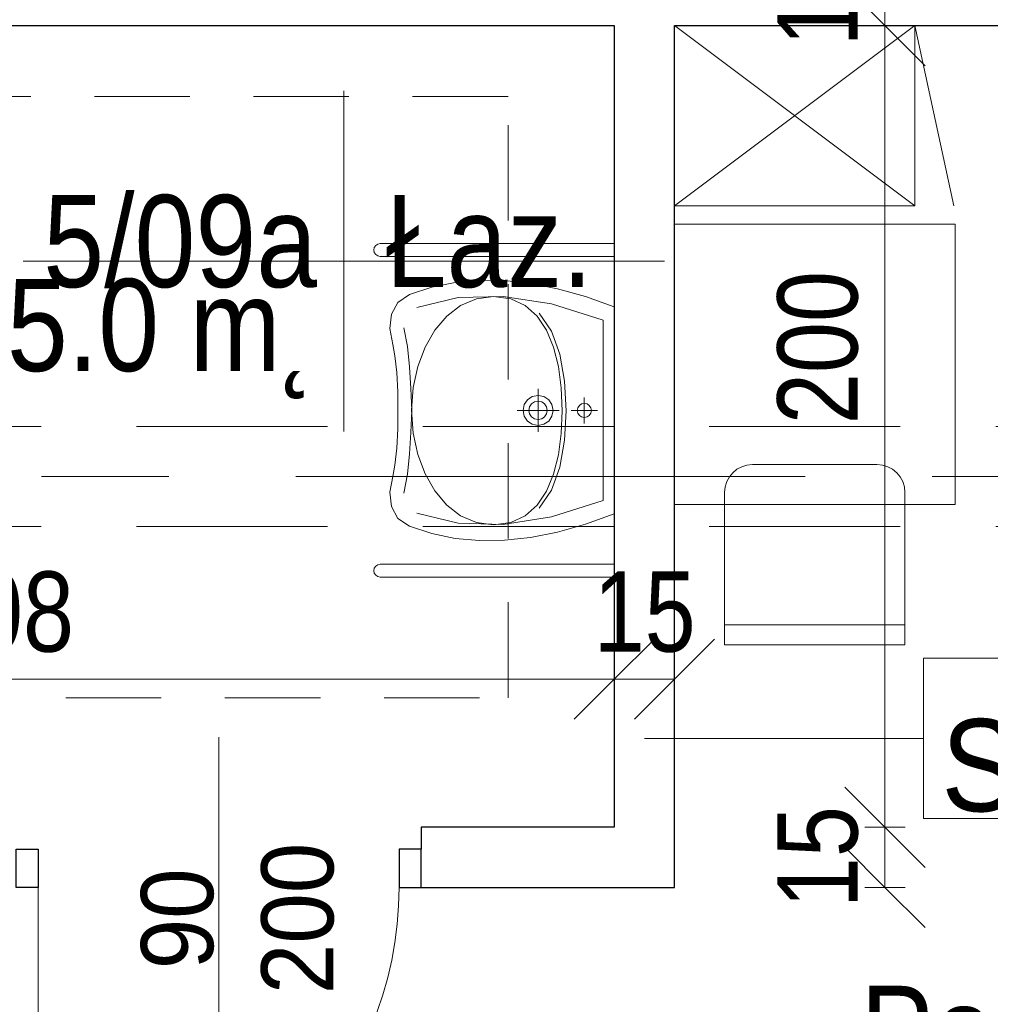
# Model space of a CAD drawing. Header units: centimetres. Extents: x -1631 to 21770, y -8842 to 3590.
# Tile 75 of 87: x 702 to 944, y 757 to 1002. Entities that reach past the tile are written whole.
import ezdxf

# ---------------------------------------------------------------- set-up
doc = ezdxf.new("R2010")
doc.units = ezdxf.units.CM
for name, pattern in [('Oś', [222.25, 127, -31.75, 31.75, -31.75]), ('Ponad', [39.688, 23.813, -15.875]), ('Ukryte', [71.438, 47.625, -23.813])]:
    doc.linetypes.add(name, pattern=pattern)
for name, color, linetype, lineweight in [('A-ANNO-DIMS', 211, 'Continuous', 13), ('A-ANNO-DIMS-100', 211, 'Continuous', 13), ('A-ANNO-NOTE', 131, 'Continuous', 9), ('A-AREA-IDEN', 2, 'Continuous', 13), ('A-DETL-GENF', 92, 'Continuous', 9), ('A-DETL-HDLN', 90, 'Ukryte', 9), ('A-DETL-MEDM', 33, 'Continuous', 13), ('A-DOOR', 31, 'Continuous', 13), ('A-FLOR-OVHD', 1, 'Ponad', 9), ('A-WALL', 113, 'Continuous', 13), ('A-WALL-IDEN', 211, 'Continuous', 13), ('I-FURN', 30, 'Continuous', 9), ('P-SANR-FIXT', 6, 'Continuous', 9), ('S-GRID', 1, 'Continuous', 13)]:
    doc.layers.add(name, color=color, linetype=linetype, lineweight=lineweight)
doc.styles.add('Arial', font='arial.ttf', dxfattribs={"width": 0.9, "height": 18})
doc.styles.add('Arial Narrow_5', font='ARIALN.TTF', dxfattribs={"height": 20})
doc.styles.add('Arial_11', font='arial.ttf', dxfattribs={"width": 0.85, "height": 23})
doc.styles.add('Arial_12', font='arial.ttf', dxfattribs={"width": 0.9, "height": 23})
doc.dimstyles.new('Diagonal_1_100__0__wewnętrzne_1', dxfattribs={"dimscale": 30.48, "dimtxt": 20.468619, "dimasz": 0.656168, "dimexe": 0.164042, "dimexo": 0.0625, "dimgap": 0.032808, "dimtad": 1, "dimdec": 0, "dimdsep": 46, "dimtxsty": 'Arial Narrow_5', "dimblk1": 'OBLIQUE', "dimblk2": 'OBLIQUE', "dimsah": 1, "dimcen": 0.09, "dimazin": 0, "dimtfac": 1, "dimtdec": 4, "dimtix": 1, "dimtmove": 0, "dimatfit": 3, "dimfxl": 0, "dimtvp": 1, "dimtolj": 1, "dimtzin": 0, "dimarcsym": 0})
doc.dimstyles.new('Diagonal_1_100__0__wewnętrzne_2', dxfattribs={"dimscale": 30.48, "dimtxt": 20.468619, "dimasz": 0.656168, "dimexe": 0.164042, "dimexo": 0.0625, "dimgap": 0.032808, "dimtad": 1, "dimdec": 0, "dimdsep": 46, "dimtxsty": 'Arial Narrow_5', "dimblk1": 'OBLIQUE', "dimblk2": 'OBLIQUE', "dimsah": 1, "dimcen": 0.09, "dimazin": 0, "dimtfac": 1, "dimtdec": 4, "dimtix": 1, "dimtmove": 2, "dimatfit": 3, "dimfxl": 0, "dimtvp": 1, "dimtolj": 1, "dimtzin": 0, "dimarcsym": 0})

# ---------------------------------------------------------------- blocks, each defined once
blk = doc.blocks.new('Blat - Blat-V2-5_piętro III __10_50 m_ - stan projektowany')
at = {"layer": 'I-FURN'}
for p, q in [((0, 0), (70, 0)), ((70, 0), (70, -70)), ((70, -70), (0, -70))]:
    blk.add_line(p, q, dxfattribs=at)
blk = doc.blocks.new('DRZWI 1S - automatyczna etykieta - Drzwi 90 _łazienkowe_-2364279-5_piętro III __10_50 m_ - stan projektowany')
at = {"layer": 'A-DETL-GENF'}
for p, q in [((-50.5, 7.5), (-50.5, -2)), ((-45, 7.5), (-50.5, 7.5)), ((-45, -2), (-45, 7.5)), ((50.5, 7.5), (45, 7.5)), ((45, 7.5), (45, -2)), ((50.5, -2), (50.5, 7.5)), ((-50.5, -2), (-45, -2)), ((45, -2), (50.5, -2))]:
    blk.add_line(p, q, dxfattribs=at)
at = {"layer": 'A-DETL-MEDM', "lineweight": 25}
for p, q in [((-45, 7.5), (-50.5, 7.5)), ((-50.5, 7.5), (-50.5, -2)), ((-45, -2), (-45, 7.5)), ((45, -2), (45, 7.5)), ((45, 7.5), (50.5, 7.5)), ((50.5, 7.5), (50.5, -2)), ((-50.5, -2), (-45, -2)), ((50.5, -2), (45, -2))]:
    blk.add_line(p, q, dxfattribs=at)
at = {"layer": 'A-DOOR'}
blk.add_line((45, 7.5), (45, 97.5), dxfattribs=at)
blk.add_arc((45, 7.5), 90, 90, 180, dxfattribs=at)
blk = doc.blocks.new('umywalka dla N_65x56 koło - Type 1-2359174-5_piętro III __10_50 m_ - stan projektowany')
at = {"layer": 'P-SANR-FIXT'}
for p, q in [((-29.1, 65.9), (-29.1, 7.5)), ((-25.9, 65.9), (-25.9, 7.5)), ((50.9, 65.9), (50.9, 7.5)), ((54.1, 7.5), (54.1, 65.9)), ((-14.43, 61.47), (-16.38, 58.62)), ((-11.49, 63.08), (-14.43, 61.47)), ((-7.9, 63.51), (-11.49, 63.08)), ((-3.96, 62.78), (-7.9, 63.51)), ((-1.14, 62.22), (-3.96, 62.78)), ((3.08, 61.79), (-1.14, 62.22)), ((7.9, 61.54), (3.08, 61.79)), ((12.5, 61.51), (7.9, 61.54)), ((17.1, 61.54), (12.5, 61.51)), ((21.92, 61.79), (17.1, 61.54)), ((26.14, 62.22), (21.92, 61.79)), ((28.96, 62.78), (26.14, 62.22)), ((32.9, 63.51), (28.96, 62.78)), ((36.49, 63.08), (32.9, 63.51)), ((39.43, 61.47), (36.49, 63.08)), ((41.38, 58.62), (39.43, 61.47)), ((-8.14, 60.01), (-3.44, 59.13)), ((-3.44, 59.13), (1.64, 58.58)), ((23.33, 58.58), (28.41, 59.13)), ((28.41, 59.13), (33.11, 60.01)), ((-16.38, 58.62), (-18.22, 53.01)), ((-13.17, 56.78), (-15.64, 46.48)), ((1.52, 56.54), (-3.33, 54.72)), ((6.84, 57.67), (1.52, 56.54)), ((1.64, 58.58), (6.99, 58.24)), ((12.52, 58.06), (6.84, 57.67)), ((6.99, 58.24), (12.48, 58.02)), ((12.48, 58.02), (17.98, 58.24)), ((18.18, 57.67), (12.52, 58.06)), ((17.98, 58.24), (23.33, 58.58)), ((23.49, 56.54), (18.18, 57.67)), ((28.31, 54.72), (23.49, 56.54)), ((40.64, 46.48), (38.17, 56.78)), ((43.22, 53.01), (41.38, 58.62)), ((-3.33, 54.72), (-7.59, 52.29)), ((32.54, 52.29), (28.31, 54.72)), ((-18.22, 53.01), (-19.42, 47.19)), ((-7.59, 52.29), (-11.11, 49.31)), ((36.03, 49.31), (32.54, 52.29)), ((44.42, 47.19), (43.22, 53.01)), ((-11.11, 49.31), (-13.79, 45.83)), ((38.68, 45.83), (36.03, 49.31)), ((-19.42, 47.19), (-19.97, 41.14)), ((44.97, 41.14), (44.42, 47.19)), ((-15.64, 46.48), (-15.95, 35.24)), ((-13.79, 45.83), (-15.49, 41.92)), ((40.36, 41.92), (38.68, 45.83)), ((40.95, 35.24), (40.64, 46.48)), ((-15.49, 41.92), (-16.08, 37.64)), ((40.95, 37.64), (40.36, 41.92)), ((-19.97, 41.14), (-19.89, 34.88)), ((44.89, 34.88), (44.97, 41.14)), ((-16.08, 37.64), (-15.49, 33.33)), ((40.36, 33.33), (40.95, 37.64)), ((-19.89, 34.88), (-19.18, 28.39)), ((-15.95, 35.24), (-14.09, 23.15)), ((39.09, 23.15), (40.95, 35.24)), ((44.18, 28.39), (44.89, 34.88)), ((-15.49, 33.33), (-13.8, 29.72)), ((38.67, 29.72), (40.36, 33.33)), ((-13.8, 29.72), (-11.14, 26.76)), ((9.85, 29.16), (11.04, 29.97)), ((11.04, 29.97), (12.5, 30.26)), ((12.5, 31.76), (12.5, 21.26)), ((12.5, 30.26), (13.96, 29.97)), ((13.96, 29.97), (15.15, 29.16)), ((36.01, 26.76), (38.67, 29.72)), ((-19.18, 28.39), (-17.85, 21.67)), ((8.75, 26.51), (9.04, 27.97)), ((9.04, 27.97), (9.85, 29.16)), ((10.2, 26.51), (10.38, 27.41)), ((10.38, 27.41), (10.87, 28.14)), ((10.87, 28.14), (11.61, 28.63)), ((11.61, 28.63), (12.5, 28.81)), ((12.5, 28.81), (13.39, 28.63)), ((13.39, 28.63), (14.13, 28.14)), ((14.13, 28.14), (14.62, 27.41)), ((14.62, 27.41), (14.8, 26.51)), ((15.15, 29.16), (15.96, 27.97)), ((15.96, 27.97), (16.25, 26.51)), ((42.85, 21.67), (44.18, 28.39)), ((-7.38, 23.21), (-11.89, 26.24)), ((-11.14, 26.76), (-7.63, 24.42)), ((7.16, 26.51), (17.84, 26.51)), ((9.04, 25.06), (8.75, 26.51)), ((9.85, 23.86), (9.04, 25.06)), ((10.38, 25.62), (10.2, 26.51)), ((10.87, 24.89), (10.38, 25.62)), ((11.61, 24.39), (10.87, 24.89)), ((14.13, 24.89), (13.39, 24.39)), ((14.62, 25.62), (14.13, 24.89)), ((14.8, 26.51), (14.62, 25.62)), ((15.96, 25.06), (15.15, 23.86)), ((16.25, 26.51), (15.96, 25.06)), ((36.76, 26.24), (32.25, 23.21)), ((32.5, 24.42), (36.01, 26.76)), ((-14.09, 23.15), (-10.01, 10.3)), ((-7.63, 24.42), (-3.39, 22.67)), ((-1.64, 21.13), (-7.38, 23.21)), ((-3.39, 22.67), (1.45, 21.46)), ((11.04, 23.06), (9.85, 23.86)), ((12.5, 22.76), (11.04, 23.06)), ((12.5, 24.21), (11.61, 24.39)), ((13.39, 24.39), (12.5, 24.21)), ((13.96, 23.06), (12.5, 22.76)), ((15.15, 23.86), (13.96, 23.06)), ((23.42, 21.46), (28.26, 22.67)), ((32.25, 23.21), (26.51, 21.13)), ((28.26, 22.67), (32.5, 24.42)), ((35.01, 10.3), (39.09, 23.15)), ((-17.85, 21.67), (-15.89, 14.7)), ((5.06, 19.92), (-1.64, 21.13)), ((1.45, 21.46), (6.76, 20.76)), ((12.43, 19.54), (5.06, 19.92)), ((6.76, 20.76), (12.43, 20.54)), ((12.43, 20.54), (18.1, 20.76)), ((19.81, 19.92), (12.43, 19.54)), ((18.1, 20.76), (23.42, 21.46)), ((26.51, 21.13), (19.81, 19.92)), ((40.89, 14.7), (42.85, 21.67)), ((12.5, 18.23), (12.5, 11.72)), ((15.75, 14.98), (9.25, 14.98)), ((10.75, 14.98), (10.89, 15.66)), ((10.89, 14.3), (10.75, 14.98)), ((10.89, 15.66), (11.26, 16.21)), ((11.26, 16.21), (11.82, 16.59)), ((11.82, 16.59), (12.5, 16.73)), ((12.5, 16.73), (13.18, 16.59)), ((13.18, 16.59), (13.74, 16.21)), ((13.74, 16.21), (14.11, 15.66)), ((14.11, 15.66), (14.25, 14.98)), ((14.25, 14.98), (14.11, 14.3)), ((-15.89, 14.7), (-13.31, 7.5)), ((11.26, 13.74), (10.89, 14.3)), ((11.82, 13.36), (11.26, 13.74)), ((12.5, 13.22), (11.82, 13.36)), ((13.18, 13.36), (12.5, 13.22)), ((13.74, 13.74), (13.18, 13.36)), ((14.11, 14.3), (13.74, 13.74)), ((38.31, 7.5), (40.89, 14.7)), ((-10.01, 10.3), (12.5, 10.3)), ((12.5, 10.3), (35.01, 10.3))]:
    blk.add_line(p, q, dxfattribs=at)
for centre in [(-27.5, 65.9), (52.5, 65.9)]:
    blk.add_arc(centre, 1.6, 360, 180, dxfattribs=at)
blk = doc.blocks.new('krzesło - krzesło-1270919-5_piętro III __10_50 m_ - stan projektowany')
at = {"layer": 'I-FURN'}
for p, q in [((-15.5, 22.5), (15.5, 22.5)), ((-22.5, -22.5), (-22.5, 15.5)), ((22.5, 15.5), (22.5, -22.5)), ((22.5, -17.5), (-22.5, -17.5)), ((22.5, -22.5), (-22.5, -22.5))]:
    blk.add_line(p, q, dxfattribs=at)
for centre, start, end in [((-15.5, 15.5), 90, 180), ((15.5, 15.5), 360, 90)]:
    blk.add_arc(centre, 7, start, end, dxfattribs=at)
blk = doc.blocks.new('szafka szatniowa - szafki bez siedziska-1349188-5_piętro III __10_50 m_ - stan projektowany')
at = {"layer": 'I-FURN'}
for p, q in [((-22.5, 60), (22.5, 69.71)), ((22.5, 0), (-22.5, 60)), ((22.5, 60), (-22.5, 0)), ((-22.5, 60), (22.5, 60)), ((22.5, 60), (22.5, 0))]:
    blk.add_line(p, q, dxfattribs=at)
blk = doc.blocks.new('DIMBLOCK95-5_piętro III __10_50 m_ - stan projektowany')
at = {"layer": 'A-ANNO-DIMS-100', "transparency": 16777216}
for p, q in [((917.9, 800.83), (907.9, 810.83)), ((912.9, 800.83), (922.9, 800.83)), ((917.9, 800.83), (912.9, 800.83)), ((917.9, 785.83), (917.9, 800.83)), ((917.9, 800.83), (927.9, 790.83)), ((917.9, 785.83), (907.9, 795.83)), ((912.9, 785.83), (922.9, 785.83)), ((917.9, 785.83), (912.9, 785.83)), ((917.9, 785.83), (927.9, 775.83))]:
    blk.add_line(p, q, dxfattribs=at)
at = {"layer": 'A-ANNO-DIMS-100', "color": 0, "transparency": 16777216, "insert": (891.05, 780.65), "char_height": 20, "width": 30.4105, "attachment_point": 1, "rotation": 90, "line_spacing_factor": 0.974696, "style": 'Arial Narrow_5'}
blk.add_mtext('15', dxfattribs=at)
blk = doc.blocks.new('_Oblique')
at = {"color": 0, "linetype": 'ByBlock', "lineweight": -2}
blk.add_line((-0.5, -0.5), (0.5, 0.5), dxfattribs=at)
blk = doc.blocks.new('DIMBLOCK96-5_piętro III __10_50 m_ - stan projektowany')
at = {"layer": 'A-ANNO-DIMS-100', "transparency": 16777216}
for p, q in [((917.9, 1000.83), (907.9, 1010.83)), ((912.9, 1000.83), (922.9, 1000.83)), ((917.9, 1000.83), (912.9, 1000.83)), ((917.9, 800.83), (917.9, 1000.83)), ((917.9, 1000.83), (927.9, 990.83)), ((917.9, 800.83), (907.9, 810.83)), ((912.9, 800.83), (922.9, 800.83)), ((917.9, 800.83), (912.9, 800.83)), ((917.9, 800.83), (927.9, 790.83))]:
    blk.add_line(p, q, dxfattribs=at)
at = {"layer": 'A-ANNO-DIMS-100', "color": 0, "transparency": 16777216, "insert": (891.05, 901.39), "char_height": 20, "width": 45.6158, "attachment_point": 1, "rotation": 90, "line_spacing_factor": 0.974696, "style": 'Arial Narrow_5'}
blk.add_mtext('200', dxfattribs=at)
blk = doc.blocks.new('DIMBLOCK97-5_piętro III __10_50 m_ - stan projektowany')
at = {"layer": 'A-ANNO-DIMS-100', "transparency": 16777216}
for p, q in [((917.9, 1015.83), (907.9, 1025.83)), ((912.9, 1015.83), (922.9, 1015.83)), ((917.9, 1015.83), (912.9, 1015.83)), ((917.9, 1000.83), (917.9, 1015.83)), ((917.9, 1015.83), (927.9, 1005.83)), ((917.9, 1000.83), (907.9, 1010.83)), ((912.9, 1000.83), (922.9, 1000.83)), ((917.9, 1000.83), (912.9, 1000.83)), ((917.9, 1000.83), (927.9, 990.83))]:
    blk.add_line(p, q, dxfattribs=at)
at = {"layer": 'A-ANNO-DIMS-100', "color": 0, "transparency": 16777216, "insert": (891.05, 995.65), "char_height": 20, "width": 30.4105, "attachment_point": 1, "rotation": 90, "line_spacing_factor": 0.974696, "style": 'Arial Narrow_5'}
blk.add_mtext('15', dxfattribs=at)
blk = doc.blocks.new('METKA_POMIESZCZENIA2 - Rozbudowana krótka - bez ramki-2403173-5_piętro III __10_50 m_ - stan projektowany')
at = {"layer": 'A-AREA-IDEN'}
for p, q in [((0, 0.425), (0, 0)), ((0.0976, 0), (-0.8, 0)), ((-0.8, 0), (0.8, 0)), ((0, 0), (0, -0.425))]:
    blk.add_line(p, q, dxfattribs=at)
blk = doc.blocks.new('DIMBLOCK202-5_piętro III __10_50 m_ - stan projektowany')
at = {"layer": 'A-ANNO-DIMS-100', "transparency": 16777216}
for p, q in [((850.38, 837.79), (860.38, 847.79)), ((865.38, 837.79), (875.38, 847.79)), ((850.38, 832.79), (850.38, 842.79)), ((865.38, 832.79), (865.38, 842.79)), ((850.38, 837.79), (840.38, 827.79)), ((865.38, 837.79), (850.38, 837.79)), ((850.38, 837.79), (850.38, 832.79)), ((865.38, 837.79), (855.38, 827.79)), ((865.38, 837.79), (865.38, 832.79))]:
    blk.add_line(p, q, dxfattribs=at)
at = {"layer": 'A-ANNO-DIMS-100', "color": 0, "transparency": 16777216, "insert": (845.21, 864.64), "char_height": 20, "width": 30.4105, "attachment_point": 1, "line_spacing_factor": 0.974696, "style": 'Arial Narrow_5'}
blk.add_mtext('15', dxfattribs=at)
blk = doc.blocks.new('DIMBLOCK203-5_piętro III __10_50 m_ - stan projektowany')
at = {"layer": 'A-ANNO-DIMS-100', "transparency": 16777216}
for p, q in [((542.38, 837.79), (552.38, 847.79)), ((850.38, 837.79), (860.38, 847.79)), ((542.38, 832.79), (542.38, 842.79)), ((850.38, 832.79), (850.38, 842.79)), ((542.38, 837.79), (532.38, 827.79)), ((850.38, 837.79), (542.38, 837.79)), ((542.38, 837.79), (542.38, 832.79)), ((850.38, 837.79), (840.38, 827.79)), ((850.38, 837.79), (850.38, 832.79))]:
    blk.add_line(p, q, dxfattribs=at)
at = {"layer": 'A-ANNO-DIMS-100', "color": 0, "transparency": 16777216, "insert": (677.37, 864.64), "char_height": 20, "width": 45.6158, "attachment_point": 1, "line_spacing_factor": 0.974696, "style": 'Arial Narrow_5'}
blk.add_mtext('308', dxfattribs=at)
blk = doc.blocks.new('ET sciana_AT7 - 10mm-2270614-5_piętro III __10_50 m_ - stan projektowany')
at = {"layer": 'A-WALL-IDEN'}
for p, q in [((-0.4, 0.196875), (0.4, 0.196875)), ((-0.4, -0.203125), (-0.4, 0.196875)), ((0.4, 0.196875), (0.4, -0.203125)), ((-0.4, -0.203125), (0.4, -0.203125))]:
    blk.add_line(p, q, dxfattribs=at)

msp = doc.modelspace()

# ---------------------------------------------------------------- linework, layer by layer
at = {"layer": 'A-ANNO-NOTE', "lineweight": 13}
msp.add_line((751.68, 823.33), (751.68, 733.33), dxfattribs=at)
msp.add_line((751.68, 823.33), (751.68, 733.33), dxfattribs=at)
at = {"layer": 'A-DETL-HDLN'}
for p, q in [((-1197.62, 900.83), (1172.38, 900.83)), ((-1197.62, 875.83), (1172.38, 875.83))]:
    msp.add_line(p, q, dxfattribs=at)
at = {"layer": 'A-FLOR-OVHD'}
for p, q in [((823.87, 983.15), (673.87, 983.15)), ((823.87, 833.15), (823.87, 983.15)), ((673.87, 833.15), (823.87, 833.15))]:
    msp.add_line(p, q, dxfattribs=at)
at = {"layer": 'A-WALL', "color": 7, "lineweight": 25}
for p, q in [((602.38, 1000.83), (850.38, 1000.83)), ((850.38, 1000.83), (850.38, 800.83)), ((865.38, 785.83), (865.38, 1000.83)), ((865.38, 1000.83), (1203.38, 1000.83)), ((850.38, 800.83), (802.18, 800.83)), ((802.18, 800.83), (802.18, 795.33)), ((802.18, 785.83), (865.38, 785.83))]:
    msp.add_line(p, q, dxfattribs=at)
at = {"layer": 'A-WALL-IDEN'}
msp.add_line((857.88, 823), (927.51, 823), dxfattribs=at)
at = {"layer": 'S-GRID', "linetype": 'Oś'}
msp.add_line((1342.46, 888.33), (-1368.76, 888.33), dxfattribs=at)

# ---------------------------------------------------------------- block references
at = {"layer": 'A-AREA-IDEN', "xscale": 99.99999999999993, "yscale": 99.99999999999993, "zscale": 99.99999999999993}
msp.add_blockref('METKA_POMIESZCZENIA2 - Rozbudowana krótka - bez ramki-2403173-5_piętro III __10_50 m_ - stan projektowany', (782.91, 942.03), dxfattribs=at)
at = {"layer": 'A-DOOR', "rotation": 180}
msp.add_blockref('DRZWI 1S - automatyczna etykieta - Drzwi 90 _łazienkowe_-2364279-5_piętro III __10_50 m_ - stan projektowany', (751.68, 793.33), dxfattribs=at)
at = {"layer": 'A-WALL-IDEN', "xscale": 99.99999999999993, "yscale": 99.99999999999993, "zscale": 99.99999999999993}
msp.add_blockref('ET sciana_AT7 - 10mm-2270614-5_piętro III __10_50 m_ - stan projektowany', (967.51, 823.31), dxfattribs=at)
at = {"layer": 'I-FURN', "rotation": 270.0000000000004}
msp.add_blockref('szafka szatniowa - szafki bez siedziska-1349188-5_piętro III __10_50 m_ - stan projektowany', (865.38, 978.33), dxfattribs=at)
at = {"layer": 'I-FURN'}
for name, p in [('Blat - Blat-V2-5_piętro III __10_50 m_ - stan projektowany', (865.38, 951.33)), ('krzesło - krzesło-1270919-5_piętro III __10_50 m_ - stan projektowany', (900.38, 868.83))]:
    msp.add_blockref(name, p, dxfattribs=at)
at = {"layer": 'P-SANR-FIXT', "rotation": 90}
msp.add_blockref('umywalka dla N_65x56 koło - Type 1-2359174-5_piętro III __10_50 m_ - stan projektowany', (857.88, 892.33), dxfattribs=at)

# ---------------------------------------------------------------- texts
at = {"layer": 'A-ANNO-NOTE', "lineweight": 211, "char_height": 18, "attachment_point": 5, "rotation": 90, "line_spacing_factor": 0.936439, "style": 'Arial'}
for s, insert, width in [('\\pt114.3,228.6,342.9,457.2,571.5,685.8,800.1,914.4,1028.7,1143,1257.3,1371.6,1485.9,1600.2,1714.5,1828.8,1943.1,2057.4,2171.7,2286,2400.3,2514.6,2628.9,2743.2,2857.5,2971.8,3086.1,3200.4,3314.7,3429,3543.3,3657.6;200', (771.44, 778.09), 38.07), ('\\pt114.3,228.6,342.9,457.2,571.5,685.8,800.1,914.4,1028.7,1143,1257.3,1371.6,1485.9,1600.2,1714.5,1828.8,1943.1,2057.4,2171.7,2286,2400.3,2514.6,2628.9,2743.2,2857.5,2971.8,3086.1,3200.4,3314.7,3429,3543.3,3657.6;200', (771.44, 778.09), 38.07), ('\\pt114.3,228.6,342.9,457.2,571.5,685.8,800.1,914.4,1028.7,1143,1257.3,1371.6,1485.9,1600.2,1714.5,1828.8,1943.1,2057.4,2171.7,2286,2400.3,2514.6,2628.9,2743.2,2857.5,2971.8,3086.1,3200.4,3314.7,3429,3543.3,3657.6;90', (741.44, 778), 25.65)]:
    msp.add_mtext(s, dxfattribs=dict(at, insert=insert, width=width))
at = {"layer": 'A-AREA-IDEN', "char_height": 23, "line_spacing_factor": 0.936439, "style": 'Arial_11'}
for s, insert, width, attachment_point in [('\\pt84.99995,169.9999,255.00008,340.00003,424.99998,509.99993,595.00011,680.00006,765.00001,849.99996,934.99991,1020.00009,1105.00004,1189.99999,1274.99994,1359.99989,1445.00007,1530.00002,1614.99997,1699.99992,1785.0001,1870.00005,1955,2039.99995,2124.9999,2210.00008,2295.00003,2379.99998,2464.99993,2550.00011,2635.00006,2720.00001;Łaz.', (793.33, 935.25), 51.765, 7), ('\\pt84.99995,169.9999,255.00008,340.00003,424.99998,509.99993,595.00011,680.00006,765.00001,849.99996,934.99991,1020.00009,1105.00004,1189.99999,1274.99994,1359.99989,1445.00007,1530.00002,1614.99997,1699.99992,1785.0001,1870.00005,1955,2039.99995,2124.9999,2210.00008,2295.00003,2379.99998,2464.99993,2550.00011,2635.00006,2720.00001;5/09a', (776.25, 935.25), 68, 9), ('\\pt84.99995,169.9999,255.00008,340.00003,424.99998,509.99993,595.00011,680.00006,765.00001,849.99996,934.99991,1020.00009,1105.00004,1189.99999,1274.99994,1359.99989,1445.00007,1530.00002,1614.99997,1699.99992,1785.0001,1870.00005,1955,2039.99995,2124.9999,2210.00008,2295.00003,2379.99998,2464.99993,2550.00011,2635.00006,2720.00001;5.0 m˛', (776.25, 937.64), 76.5, 3), ('\\pt84.99995,169.9999,255.00008,340.00003,424.99998,509.99993,595.00011,680.00006,765.00001,849.99996,934.99991,1020.00009,1105.00004,1189.99999,1274.99994,1359.99989,1445.00007,1530.00002,1614.99997,1699.99992,1785.0001,1870.00005,1955,2039.99995,2124.9999,2210.00008,2295.00003,2379.99998,2464.99993,2550.00011,2635.00006,2720.00001;Pok. łóżkowy\\P1os.', (911.76, 702.05), 156.91, 7)]:
    msp.add_mtext(s, dxfattribs=dict(at, insert=insert, width=width, attachment_point=attachment_point))
at = {"layer": 'A-WALL-IDEN', "insert": (965.7, 816.15), "char_height": 23, "width": 67.32, "attachment_point": 5, "line_spacing_factor": 0.936439, "style": 'Arial_12'}
msp.add_mtext('\\pt114.30011,228.59999,342.9001,457.19998,571.50009,685.79997,800.10008,914.39996,1028.70007,1142.99995,1257.30006,1371.59994,1485.90005,1600.19993,1714.50004,1828.79992,1943.10003,2057.39991,2171.70002,2285.9999,2400.30001,2514.59989,2628.9,2743.20011,2857.49999,2971.8001,3086.09998,3200.40009,3314.69997,3429.00008,3543.29996,3657.60007;S/1.1', dxfattribs=at)

# ---------------------------------------------------------------- dimensions: what is measured, and where the dimension line sits
at = {"layer": 'A-ANNO-DIMS'}
for base, p1, p2, picture, middle in [((917.9, 1015.83), (912.9, 1000.83), (912.9, 1015.83), 'DIMBLOCK97-5_piętro III __10_50 m_ - stan projektowany', (906.68, 1008.33)), ((917.9, 800.83), (912.9, 785.83), (912.9, 800.83), 'DIMBLOCK95-5_piętro III __10_50 m_ - stan projektowany', (906.68, 793.33))]:
    dim = msp.add_linear_dim(base=base, p1=p1, p2=p2, angle=90, dimstyle='Diagonal_1_100__0__wewnętrzne_1', override={"dimpost": '<>', "dimfxl": 15}, dxfattribs=at)
    dim.commit()
    dim.dimension.update_dxf_attribs({"geometry": picture, "text_midpoint": middle})
dim = msp.add_linear_dim(base=(917.9, 1000.83), p1=(912.9, 800.83), p2=(912.9, 1000.83), angle=90, dimstyle='Diagonal_1_100__0__wewnętrzne_2', override={"dimpost": '<>', "dimfxl": 200}, dxfattribs=at)
dim.commit()
dim.dimension.update_dxf_attribs({"geometry": 'DIMBLOCK96-5_piętro III __10_50 m_ - stan projektowany', "text_midpoint": (904.38, 924.2), "dimtype": 160, "text_rotation": 90})
for base, p1, p2, override, picture, middle in [((542.38, 837.79), (850.38, 832.79), (542.38, 832.79), {"dimpost": '<>', "dimfxl": 308}, 'DIMBLOCK203-5_piętro III __10_50 m_ - stan projektowany', (696.38, 849)), ((850.38, 837.79), (865.38, 832.79), (850.38, 832.79), {"dimpost": '<>', "dimfxl": 15}, 'DIMBLOCK202-5_piętro III __10_50 m_ - stan projektowany', (857.88, 849))]:
    dim = msp.add_linear_dim(base=base, p1=p1, p2=p2, dimstyle='Diagonal_1_100__0__wewnętrzne_1', override=override, dxfattribs=at)
    dim.commit()
    dim.dimension.update_dxf_attribs({"geometry": picture, "text_midpoint": middle})

doc.saveas('drawing.dxf')
